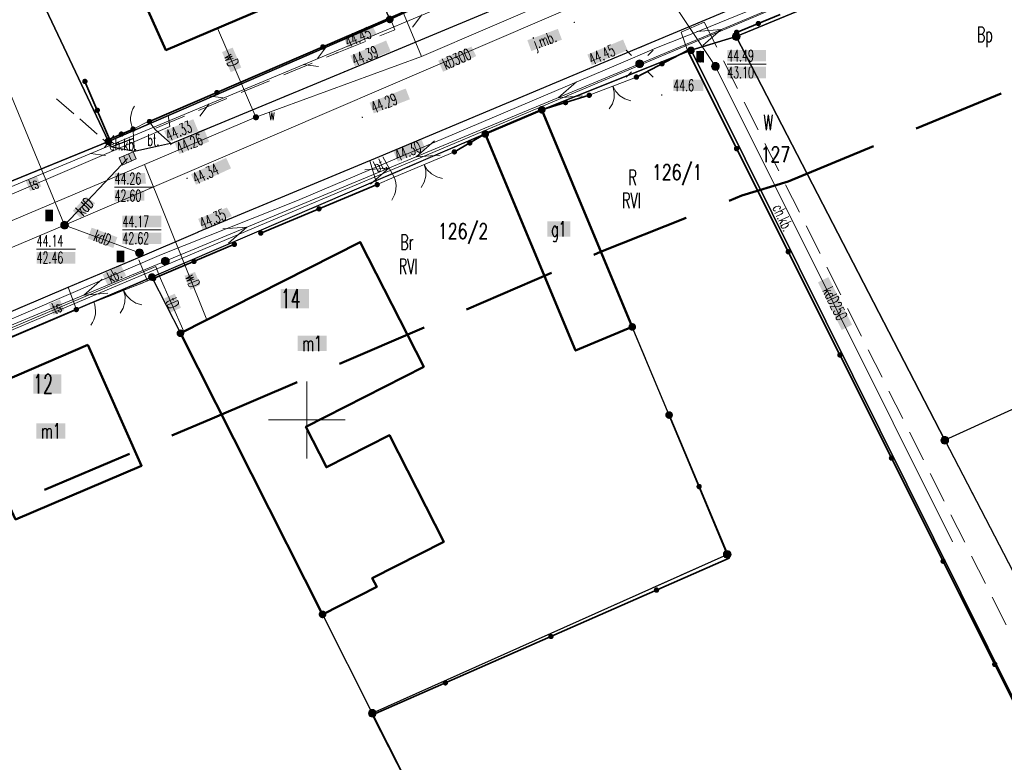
# Model space of a CAD drawing. Header units: millimetres. Extents: x 5507581 to 5508583, y 5765457 to 5766184.
# Tile 33 of 59: x 5508081 to 5508145, y 5765728 to 5765776. Entities that reach past the tile are written whole.
import ezdxf
from ezdxf.enums import TextEntityAlignment as Align

# ---------------------------------------------------------------- set-up
doc = ezdxf.new("R2010")
doc.units = ezdxf.units.MM
for name, pattern in [('PRZER1-1', [2, 1, -1]), ('PRZER2-1', [3, 2, -1]), ('PRZER3-1', [2, 1.5, -0.5]), ('Przerywana 42 __ __ __ __ __ __ __ __ __ __', [3, 2, -1])]:
    doc.linetypes.add(name, pattern=pattern)
doc.layers.get('0').update_dxf_attribs({"lineweight": 18})
for name, color, linetype, lineweight in [('EGDE', 122, 'Continuous', 18), ('EGDE_O', 7, 'Continuous', 18), ('EGPG', 7, 'Continuous', 18), ('GEPADR_O', 7, 'Continuous', 18), ('GUPPRZ_O', 7, 'Continuous', 18), ('OTBU', 7, 'Continuous', 50), ('OTBU_O', 7, 'Continuous', 50), ('OTKC', 7, 'Continuous', 30), ('OTKC_O', 7, 'Continuous', 18), ('OTKJ', 7, 'Continuous', 30), ('OTKJ_O', 7, 'Continuous', 18), ('OTKK', 7, 'Continuous', 30), ('OTKU', 7, 'Continuous', 18), ('OTKU_O', 7, 'Continuous', 18), ('OTOB', 7, 'Continuous', 18), ('OTOF', 7, 'Continuous', 18), ('OTOO', 7, 'Continuous', 35), ('OTRN', 7, 'Continuous', 13), ('OTRN_O', 7, 'Continuous', 13), ('OTRS', 7, 'Continuous', 13), ('OTRS_O', 7, 'Continuous', 13), ('Ramka sekcyjna', 7, 'Continuous', 18), ('SUEO', 7, 'Continuous', 18), ('SUPP', 7, 'Continuous', 18), ('ZAKRES', 24, 'Przerywana 42 __ __ __ __ __ __ __ __ __ __', 50)]:
    doc.layers.add(name, color=color, linetype=linetype, lineweight=lineweight)
for name, color, linetype, lineweight, true_color in [('EGKK', 7, 'Continuous', 18, 0x24bc24), ('EGKK_O', 7, 'Continuous', 18, 0x24bc24), ('EGUG', 7, 'Continuous', 18, 0x008000), ('EGUG_O', 7, 'Continuous', 18, 0x008000), ('SUEP', 1, 'Continuous', 18, 0xff0000), ('SUGP', 7, 'Continuous', 18, 0xbfbf00), ('SUKK', 7, 'Continuous', 18, 0x803300), ('SUKP', 7, 'Continuous', 18, 0x803300), ('SUKP_O', 7, 'Continuous', 18, 0x803300), ('SUKS', 7, 'Continuous', 18, 0x803300), ('SUKS_O', 7, 'Continuous', 18, 0x803300), ('SUTP', 7, 'Continuous', 18, 0xff9100), ('SUTP_O', 7, 'Continuous', 18, 0xff9100), ('SUWP', 5, 'Continuous', 18, 0x0000ff), ('SUWP_O', 5, 'Continuous', 18, 0x0000ff), ('SUWW', 5, 'Continuous', 18, 0x0000ff), ('SUWW_O', 5, 'Continuous', 18, 0x0000ff)]:
    doc.layers.add(name, color=color, linetype=linetype, lineweight=lineweight, true_color=true_color)
doc.styles.add('opisy', font='romans.shx', dxfattribs={"width": 0.6})

# ---------------------------------------------------------------- blocks, each defined once
blk = doc.blocks.new('D_GSPWPS1')
blk.add_hatch(color=0).paths.add_polyline_path([(-0.045, 0), (-0.043467, -0.011647), (-0.038971, -0.0225), (-0.03182, -0.03182), (-0.0225, -0.038971), (-0.011647, -0.043467), (0, -0.045), (0.011647, -0.043467), (0.0225, -0.038971), (0.03182, -0.03182), (0.038971, -0.0225), (0.043467, -0.011647), (0.045, 0), (0.043467, 0.011647), (0.038971, 0.0225), (0.03182, 0.03182), (0.0225, 0.038971), (0.011647, 0.043467), (0, 0.045), (-0.011647, 0.043467), (-0.0225, 0.038971), (-0.03182, 0.03182), (-0.038971, 0.0225), (-0.043467, 0.011647)])
blk = doc.blocks.new('D_GSPWPN1')
blk.add_hatch(color=0).paths.add_polyline_path([(-0.045, 0), (-0.043467, -0.011647), (-0.038971, -0.0225), (-0.03182, -0.03182), (-0.0225, -0.038971), (-0.011647, -0.043467), (0, -0.045), (0.011647, -0.043467), (0.0225, -0.038971), (0.03182, -0.03182), (0.038971, -0.0225), (0.043467, -0.011647), (0.045, 0), (0.043467, 0.011647), (0.038971, 0.0225), (0.03182, 0.03182), (0.0225, 0.038971), (0.011647, 0.043467), (0, 0.045), (-0.011647, 0.043467), (-0.0225, 0.038971), (-0.03182, 0.03182), (-0.038971, 0.0225), (-0.043467, 0.011647)])
blk = doc.blocks.new('D_SUEP1')
at = {"color": 0}
blk.add_lwpolyline([(-0.75, -0.5), (0.75, 0), (-0.75, 0.5)], dxfattribs=at)
blk = doc.blocks.new('D_SUTP1')
at = {"color": 0}
for points in [[(-0.0675, 0), (-0.9325, -0.5)], [(0.9325, 0), (0.0675, 0.5)]]:
    blk.add_lwpolyline(points, dxfattribs=at)
blk = doc.blocks.new('D_GUPELA2')
blk.add_hatch(color=0).paths.add_polyline_path([(-0.001087, 0.044987), (0.011881, 0.043403), (0.021281, 0.03965), (0.030065, 0.033482), (0.038133, 0.023893), (0.043117, 0.012881), (0.044986, 0.001113), (0.044323, -0.007777), (0.040557, -0.019497), (0.033417, -0.030138), (0.024849, -0.037517), (0.013788, -0.042836), (0.002013, -0.044955), (-0.00982, -0.043916), (-0.020466, -0.040077), (-0.029541, -0.033946), (-0.036867, -0.025804), (-0.04187, -0.01649), (-0.04461, -0.005909), (-0.044532, 0.006476), (-0.041285, 0.017903), (-0.034764, 0.028574), (-0.024479, 0.03776), (-0.013449, 0.042943)])
at = {"color": 0}
for points in [[(-0.883883, 0.883883), (-0.53033, 0.53033)], [(0.883883, 0.883883), (0.53033, 0.53033)], [(-0.883883, -0.883883), (-0.53033, -0.53033)], [(0.883883, -0.883883), (0.53033, -0.53033)]]:
    blk.add_lwpolyline(points, dxfattribs=at)
blk = doc.blocks.new('D_GUPKSD1_1')
at = {"true_color": 0xffffff}
blk.add_hatch(color=7, dxfattribs=at).paths.add_polyline_path([(-0.25, 0), (-0.241481, -0.064705), (-0.216506, -0.125), (-0.176777, -0.176777), (-0.125, -0.216506), (-0.064705, -0.241481), (0, -0.25), (0.064705, -0.241481), (0.125, -0.216506), (0.176777, -0.176777), (0.216506, -0.125), (0.241481, -0.064705), (0.25, 0), (0.241481, 0.064705), (0.216506, 0.125), (0.176777, 0.176777), (0.125, 0.216506), (0.064705, 0.241481), (0, 0.25), (-0.064705, 0.241481), (-0.125, 0.216506), (-0.176777, 0.176777), (-0.216506, 0.125), (-0.241481, 0.064705)])
at = {"color": 0}
blk.add_lwpolyline([(0, 0.25), (0.064705, 0.241481), (0.125, 0.216506), (0.176777, 0.176777), (0.216506, 0.125), (0.241481, 0.064705), (0.25, 0), (0.241481, -0.064705), (0.216506, -0.125), (0.176777, -0.176777), (0.125, -0.216506), (0.064705, -0.241481), (0, -0.25), (-0.064705, -0.241481), (-0.125, -0.216506), (-0.176777, -0.176777), (-0.216506, -0.125), (-0.241481, -0.064705), (-0.25, 0), (-0.241481, 0.064705), (-0.216506, 0.125), (-0.176777, 0.176777), (-0.125, 0.216506), (-0.064705, 0.241481)], close=True, dxfattribs=at)
blk = doc.blocks.new('D_GUPWZA1')
blk.add_hatch(color=0).paths.add_polyline_path([(-0.2, 0), (-0.193185, -0.051764), (-0.173205, -0.1), (-0.141421, -0.141421), (-0.1, -0.173205), (-0.051764, -0.193185), (0, -0.2), (0.051764, -0.193185), (0.1, -0.173205), (0.141421, -0.141421), (0.173205, -0.1), (0.193185, -0.051764), (0.2, 0), (0.193185, 0.051764), (0.173205, 0.1), (0.141421, 0.141421), (0.1, 0.173205), (0.051764, 0.193185), (0, 0.2), (-0.051764, 0.193185), (-0.1, 0.173205), (-0.141421, 0.141421), (-0.173205, 0.1), (-0.193185, 0.051764)])
blk = doc.blocks.new('D_GUPKKS1')
at = {"true_color": 0xffffff}
blk.add_hatch(color=7, dxfattribs=at).paths.add_polyline_path([(-0.5, 0.25), (-0.5, -0.25), (0.5, -0.25), (0.5, 0.25)])
at = {"color": 0}
blk.add_lwpolyline([(0.5, -0.25), (-0.5, -0.25), (-0.5, 0.25), (0.5, 0.25)], close=True, dxfattribs=at)
for points in [[(-0.175, -0.25), (-0.175, 0.25)], [(0.175, -0.25), (0.175, 0.25)]]:
    blk.add_lwpolyline(points, dxfattribs=at)
blk = doc.blocks.new('D_GUPISN1')
at = {"true_color": 0xffffff}
blk.add_hatch(color=7, dxfattribs=at).paths.add_polyline_path([(-0.25, 0), (-0.241481, -0.064705), (-0.216506, -0.125), (-0.176777, -0.176777), (-0.125, -0.216506), (-0.064705, -0.241481), (0, -0.25), (0.064705, -0.241481), (0.125, -0.216506), (0.176777, -0.176777), (0.216506, -0.125), (0.241481, -0.064705), (0.25, 0), (0.241481, 0.064705), (0.216506, 0.125), (0.176777, 0.176777), (0.125, 0.216506), (0.064705, 0.241481), (0, 0.25), (-0.064705, 0.241481), (-0.125, 0.216506), (-0.176777, 0.176777), (-0.216506, 0.125), (-0.241481, 0.064705)])
at = {"color": 0}
blk.add_lwpolyline([(0, 0.25), (0.064705, 0.241481), (0.125, 0.216506), (0.176777, 0.176777), (0.216506, 0.125), (0.241481, 0.064705), (0.25, 0), (0.241481, -0.064705), (0.216506, -0.125), (0.176777, -0.176777), (0.125, -0.216506), (0.064705, -0.241481), (0, -0.25), (-0.064705, -0.241481), (-0.125, -0.216506), (-0.176777, -0.176777), (-0.216506, -0.125), (-0.241481, -0.064705), (-0.25, 0), (-0.241481, 0.064705), (-0.216506, 0.125), (-0.176777, 0.176777), (-0.125, 0.216506), (-0.064705, 0.241481)], close=True, dxfattribs=at)
blk = doc.blocks.new('D_GUPELA1')
at = {"true_color": 0xffffff}
blk.add_hatch(color=7, dxfattribs=at).paths.add_polyline_path([(-0.25, 0), (-0.241481, -0.064705), (-0.216506, -0.125), (-0.176777, -0.176777), (-0.125, -0.216506), (-0.064705, -0.241481), (0, -0.25), (0.064705, -0.241481), (0.125, -0.216506), (0.176777, -0.176777), (0.216506, -0.125), (0.241481, -0.064705), (0.25, 0), (0.241481, 0.064705), (0.216506, 0.125), (0.176777, 0.176777), (0.125, 0.216506), (0.064705, 0.241481), (0, 0.25), (-0.064705, 0.241481), (-0.125, 0.216506), (-0.176777, 0.176777), (-0.216506, 0.125), (-0.241481, 0.064705)])
at = {"color": 0}
blk.add_lwpolyline([(0, 0.25), (0.064705, 0.241481), (0.125, 0.216506), (0.176777, 0.176777), (0.216506, 0.125), (0.241481, 0.064705), (0.25, 0), (0.241481, -0.064705), (0.216506, -0.125), (0.176777, -0.176777), (0.125, -0.216506), (0.064705, -0.241481), (0, -0.25), (-0.064705, -0.241481), (-0.125, -0.216506), (-0.176777, -0.176777), (-0.216506, -0.125), (-0.241481, -0.064705), (-0.25, 0), (-0.241481, 0.064705), (-0.216506, 0.125), (-0.176777, 0.176777), (-0.125, 0.216506), (-0.064705, 0.241481)], close=True, dxfattribs=at)
blk = doc.blocks.new('D_GSLKBR1')
at = {"color": 0}
for points in [[(1.299038, 0.75), (1.06066, 0.43934), (0.75, 0.200962), (0.388229, 0.051111), (0, 0)], [(0, 0), (0.388229, -0.051111), (0.75, -0.200962), (1.06066, -0.43934), (1.299038, -0.75)]]:
    blk.add_lwpolyline(points, dxfattribs=at)
blk = doc.blocks.new('D_KOLO')
blk.add_hatch(color=0).paths.add_polyline_path([(-0.175, 0), (-0.169037, -0.045293), (-0.151554, -0.0875), (-0.123744, -0.123744), (-0.0875, -0.151554), (-0.045293, -0.169037), (0, -0.175), (0.045293, -0.169037), (0.0875, -0.151554), (0.123744, -0.123744), (0.151554, -0.0875), (0.169037, -0.045293), (0.175, 0), (0.169037, 0.045293), (0.151554, 0.0875), (0.123744, 0.123744), (0.0875, 0.151554), (0.045293, 0.169037), (0, 0.175), (-0.045293, 0.169037), (-0.0875, 0.151554), (-0.123744, 0.123744), (-0.151554, 0.0875), (-0.169037, 0.045293)])
blk = doc.blocks.new('D_GSLKOG1')
blk.add_hatch(color=0).paths.add_polyline_path([(-0.175, 0), (-0.169037, -0.045293), (-0.151554, -0.0875), (-0.123744, -0.123744), (-0.0875, -0.151554), (-0.045293, -0.169037), (0, -0.175), (0.045293, -0.169037), (0.0875, -0.151554), (0.123744, -0.123744), (0.151554, -0.0875), (0.169037, -0.045293), (0.175, 0), (0.169037, 0.045293), (0.151554, 0.0875), (0.123744, 0.123744), (0.0875, 0.151554), (0.045293, 0.169037), (0, 0.175), (-0.045293, 0.169037), (-0.0875, 0.151554), (-0.123744, 0.123744), (-0.151554, 0.0875), (-0.169037, 0.045293)])
blk = doc.blocks.new('D_GSLKFU1')
at = {"color": 0}
blk.add_lwpolyline([(0, 0), (-0.012833, -0.195789), (-0.051111, -0.388229), (-0.114181, -0.574025), (-0.200962, -0.75), (-0.30997, -0.913142), (-0.43934, -1.06066), (-0.586858, -1.19003), (-0.75, -1.299038)], dxfattribs=at)
blk = doc.blocks.new('D_GEPPGD1_2')
at = {"true_color": 0xffffff}
blk.add_hatch(color=7, dxfattribs=at).paths.add_polyline_path([(0, -0.25), (0.077254, -0.237764), (0.146946, -0.202254), (0.202254, -0.146946), (0.237764, -0.077254), (0.25, 0), (0.237764, 0.077254), (0.202254, 0.146946), (0.146946, 0.202254), (0.077254, 0.237764), (0, 0.25), (-0.077254, 0.237764), (-0.146946, 0.202254), (-0.202254, 0.146946), (-0.237764, 0.077254), (-0.25, 0), (-0.237764, -0.077254), (-0.202254, -0.146946), (-0.146946, -0.202254), (-0.077254, -0.237764)])
blk.add_hatch(color=0).paths.add_polyline_path([(0, -0.045), (0.013906, -0.042798), (0.02645, -0.036406), (0.036406, -0.02645), (0.042798, -0.013906), (0.045, 0), (0.042798, 0.013906), (0.036406, 0.02645), (0.02645, 0.036406), (0.013906, 0.042798), (0, 0.045), (-0.013906, 0.042798), (-0.02645, 0.036406), (-0.036406, 0.02645), (-0.042798, 0.013906), (-0.045, 0), (-0.042798, -0.013906), (-0.036406, -0.02645), (-0.02645, -0.036406), (-0.013906, -0.042798)])
blk = doc.blocks.new('D_GEPPGD1_1')
at = {"true_color": 0xffffff}
blk.add_hatch(color=7, dxfattribs=at).paths.add_polyline_path([(0, -0.25), (0.077254, -0.237764), (0.146946, -0.202254), (0.202254, -0.146946), (0.237764, -0.077254), (0.25, 0), (0.237764, 0.077254), (0.202254, 0.146946), (0.146946, 0.202254), (0.077254, 0.237764), (0, 0.25), (-0.077254, 0.237764), (-0.146946, 0.202254), (-0.202254, 0.146946), (-0.237764, 0.077254), (-0.25, 0), (-0.237764, -0.077254), (-0.202254, -0.146946), (-0.146946, -0.202254), (-0.077254, -0.237764)])
at = {"color": 0}
blk.add_lwpolyline([(0, 0.25), (0.077254, 0.237764), (0.146946, 0.202254), (0.202254, 0.146946), (0.237764, 0.077254), (0.25, 0), (0.237764, -0.077254), (0.202254, -0.146946), (0.146946, -0.202254), (0.077254, -0.237764), (0, -0.25), (-0.077254, -0.237764), (-0.146946, -0.202254), (-0.202254, -0.146946), (-0.237764, -0.077254), (-0.25, 0), (-0.237764, 0.077254), (-0.202254, 0.146946), (-0.146946, 0.202254), (-0.077254, 0.237764)], close=True, dxfattribs=at)

msp = doc.modelspace()

# ---------------------------------------------------------------- hatches: boundary and pattern name
at = {"layer": 'GEPADR_O', "true_color": 0xffffff}
for points in [[(5508098.311, 5765757.262), (5508098.311, 5765758.512), (5508100.151, 5765758.512), (5508100.151, 5765757.262)], [(5508082.205, 5765751.721), (5508082.205, 5765752.971), (5508084.045, 5765752.971), (5508084.045, 5765751.721)]]:
    msp.add_hatch(color=7, dxfattribs=at).paths.add_polyline_path(points, flags=0)
at = {"layer": 'GUPPRZ_O', "true_color": 0xffffff}
for points in [[(5508127.35, 5765773.308), (5508127.35, 5765774.058), (5508129.87, 5765774.058), (5508129.87, 5765773.308)], [(5508127.35, 5765772.213), (5508127.35, 5765772.963), (5508129.87, 5765772.963), (5508129.87, 5765772.213)], [(5508088.013, 5765762.526), (5508088.013, 5765763.276), (5508090.533, 5765763.276), (5508090.533, 5765762.526)], [(5508088.013, 5765761.431), (5508088.013, 5765762.181), (5508090.533, 5765762.181), (5508090.533, 5765761.431)], [(5508082.429, 5765760.172), (5508082.429, 5765760.922), (5508084.949, 5765760.922), (5508084.949, 5765760.172)]]:
    msp.add_hatch(color=7, dxfattribs=at).paths.add_polyline_path(points, flags=0)
for points in [[(5508087.498, 5765765.308), (5508087.498, 5765766.058), (5508089.483, 5765766.049), (5508089.539, 5765765.358)], [(5508087.498, 5765764.213), (5508087.498, 5765764.963), (5508089.43, 5765764.896), (5508089.426, 5765764.264)]]:
    msp.add_hatch(color=7, dxfattribs=at).paths.add_polyline_path(points)
at = {"layer": 'OTBU_O', "true_color": 0xffffff}
for points in [[(5508115.652, 5765761.924), (5508115.652, 5765762.924), (5508117.132, 5765762.924), (5508117.132, 5765761.924)], [(5508099.406, 5765754.476), (5508099.406, 5765755.476), (5508101.286, 5765755.476), (5508101.286, 5765754.476)], [(5508082.419, 5765748.787), (5508082.419, 5765749.787), (5508084.299, 5765749.787), (5508084.299, 5765748.787)]]:
    msp.add_hatch(color=7, dxfattribs=at).paths.add_polyline_path(points, flags=0)
at = {"layer": 'OTKJ_O', "true_color": 0xffffff}
msp.add_hatch(color=7, dxfattribs=at).paths.add_polyline_path([(5508114.346, 5765774.686), (5508116.333, 5765775.426), (5508116.594, 5765774.723), (5508114.607, 5765773.983)], flags=0)
at = {"layer": 'OTKU_O', "true_color": 0xffffff}
msp.add_hatch(color=7, dxfattribs=at).paths.add_polyline_path([(5508086.717, 5765759.455), (5508087.918, 5765760.049), (5508088.25, 5765759.376), (5508087.049, 5765758.782)], flags=0)
at = {"layer": 'OTRN_O', "true_color": 0xffffff}
msp.add_hatch(color=7, dxfattribs=at).paths.add_polyline_path([(5508123.84, 5765771.38), (5508123.84, 5765772.13), (5508125.8, 5765772.13), (5508125.8, 5765771.38)], flags=0)
at = {"layer": 'OTRS_O', "true_color": 0xffffff}
for points in [[(5508102.388, 5765774.902), (5508104.258, 5765775.636), (5508104.53, 5765775.099), (5508102.675, 5765774.209)], [(5508090.725, 5765768.793), (5508092.623, 5765769.556), (5508092.939, 5765768.77), (5508091.017, 5765768.102)], [(5508091.423, 5765767.985), (5508093.332, 5765768.868), (5508093.647, 5765768.096), (5508091.71, 5765767.292)], [(5508105.632, 5765767.481), (5508107.455, 5765768.26), (5508107.704, 5765767.631), (5508105.928, 5765766.792)], [(5508092.936, 5765763.077), (5508094.807, 5765763.812), (5508095.12, 5765763.255), (5508093.229, 5765762.386)]]:
    msp.add_hatch(color=7, dxfattribs=at).paths.add_polyline_path(points)
for points in [[(5508102.839, 5765773.685), (5508105.16, 5765774.666), (5508105.452, 5765773.975), (5508103.131, 5765772.994)], [(5508118.25, 5765773.752), (5508120.572, 5765774.731), (5508120.863, 5765774.039), (5508118.541, 5765773.061)], [(5508104.086, 5765770.628), (5508106.432, 5765771.549), (5508106.706, 5765770.85), (5508104.36, 5765769.93)], [(5508092.475, 5765765.972), (5508094.758, 5765767.039), (5508095.075, 5765766.359), (5508092.792, 5765765.293)]]:
    msp.add_hatch(color=7, dxfattribs=at).paths.add_polyline_path(points, flags=0)
at = {"layer": 'SUKP_O', "true_color": 0xffffff}
for points in [[(5508108.551, 5765773.361), (5508110.715, 5765774.268), (5508111.02, 5765773.654), (5508108.867, 5765772.634)], [(5508084.784, 5765763.603), (5508085.652, 5765764.514), (5508086.244, 5765764.087), (5508085.308, 5765763.125)]]:
    msp.add_hatch(color=7, dxfattribs=at).paths.add_polyline_path(points)
for points in [[(5508085.749, 5765761.8), (5508086.01, 5765762.503), (5508087.678, 5765761.883), (5508087.417, 5765761.18)], [(5508133.252, 5765758.952), (5508133.923, 5765759.287), (5508135.468, 5765756.191), (5508134.796, 5765755.856)]]:
    msp.add_hatch(color=7, dxfattribs=at).paths.add_polyline_path(points, flags=0)
at = {"layer": 'SUKS_O', "true_color": 0xffffff}
for points in [[(5508125.33, 5765773.24), (5508125.33, 5765773.99), (5508125.83, 5765773.99), (5508125.83, 5765773.24)], [(5508083, 5765762.92), (5508083, 5765763.67), (5508083.5, 5765763.67), (5508083.5, 5765762.92)], [(5508087.633, 5765760.25), (5508087.633, 5765761), (5508088.133, 5765761), (5508088.133, 5765760.25)]]:
    msp.add_hatch(color=7, dxfattribs=at).paths.add_polyline_path(points, flags=0)
at = {"layer": 'SUTP_O', "true_color": 0xffffff}
for points in [[(5508081.716, 5765765.561), (5508082.433, 5765765.867), (5508082.728, 5765765.178), (5508082.011, 5765764.871)], [(5508090.726, 5765757.906), (5508091.412, 5765758.209), (5508091.817, 5765757.295), (5508091.131, 5765756.991)], [(5508083.228, 5765757.523), (5508083.945, 5765757.828), (5508084.239, 5765757.137), (5508083.521, 5765756.832)]]:
    msp.add_hatch(color=7, dxfattribs=at).paths.add_polyline_path(points, flags=0)
at = {"layer": 'SUWP_O', "true_color": 0xffffff}
msp.add_hatch(color=7, dxfattribs=at).paths.add_polyline_path([(5508094.49, 5765773.916), (5508095.179, 5765774.212), (5508095.741, 5765772.908), (5508095.052, 5765772.612)], flags=0)
msp.add_hatch(color=7, dxfattribs=at).paths.add_polyline_path([(5508092.042, 5765759.369), (5508092.729, 5765759.617), (5508093.072, 5765758.789), (5508092.433, 5765758.462)])

# ---------------------------------------------------------------- linework, layer by layer
at = {"layer": 'EGDE', "linetype": 'Continuous', "lineweight": 30}
for points in [[(5508089.579, 5765829.844), (5508082.409, 5765827.129), (5508105.399, 5765776.042), (5508087.095, 5765768.109), (5508076.404, 5765790.69), (5508072.062, 5765800.294), (5508060.371, 5765826.293), (5508007.034, 5765944.393), (5508035.933, 5765950.918)], [(5507999.441, 5765942.554), (5508007.034, 5765944.393), (5508060.371, 5765826.293), (5508072.062, 5765800.294), (5508076.404, 5765790.69), (5508087.095, 5765768.109), (5508079.871, 5765765.153), (5508051.855, 5765826.898)], [(5508127.931, 5765774.928), (5508156.658, 5765786.781), (5508168.751, 5765761.091), (5508141.498, 5765748.682)], [(5508127.931, 5765774.928), (5508141.498, 5765748.682), (5508155.31, 5765722.093), (5508157.74, 5765717.415), (5508185.055, 5765663.556), (5508183.702, 5765661.074), (5508154.816, 5765714.077), (5508124.991, 5765774.031)], [(5508154.816, 5765714.077), (5508121.323, 5765697.204), (5508104.264, 5765730.932), (5508127.344, 5765741.265), (5508123.565, 5765750.321), (5508121.172, 5765756.048), (5508115.287, 5765770.167), (5508124.991, 5765774.031)], [(5508115.287, 5765770.167), (5508111.612, 5765768.592), (5508089.928, 5765759.292), (5508091.783, 5765755.633), (5508101.025, 5765737.36), (5508104.264, 5765730.932), (5508127.344, 5765741.265), (5508123.565, 5765750.321), (5508121.172, 5765756.048)], [(5508089.928, 5765759.292), (5508091.783, 5765755.633), (5508101.025, 5765737.36), (5508104.264, 5765730.932), (5508121.323, 5765697.204), (5508095.337, 5765681.863), (5508075.738, 5765720.775), (5508062.458, 5765747.618)]]:
    msp.add_lwpolyline(points, close=True, dxfattribs=at)
for points in [[(5507991.241, 5765727.818), (5508001.486, 5765732.084), (5508009.037, 5765735.198), (5508014.972, 5765737.665), (5508029.622, 5765743.973), (5508052.25, 5765753.495), (5508079.871, 5765765.153), (5508087.095, 5765768.109), (5508105.399, 5765776.042), (5508111.546, 5765778.853), (5508130.494, 5765787.031), (5508149.773, 5765794.725), (5508172.843, 5765804.218), (5508195.933, 5765813.67), (5508196.07, 5765813.343), (5508201.23, 5765816.1), (5508229.08, 5765827.52), (5508254.331, 5765838.068), (5508292.719, 5765853.944)], [(5508265.671, 5765832.107), (5508222.398, 5765814.258), (5508216.057, 5765811.592), (5508214.407, 5765811.114), (5508195.111, 5765802.848), (5508182.264, 5765797.312), (5508182.243, 5765797.351), (5508156.658, 5765786.781), (5508127.931, 5765774.928), (5508124.991, 5765774.031), (5508115.287, 5765770.167), (5508111.612, 5765768.592), (5508089.928, 5765759.292), (5508062.458, 5765747.618), (5508044.083, 5765739.754), (5508030.391, 5765734.008), (5508016.341, 5765728.164), (5508010.912, 5765725.859), (5508009.901, 5765725.425), (5508006.216, 5765723.86), (5507950.459, 5765701.224)]]:
    msp.add_lwpolyline(points, dxfattribs=at)
at = {"layer": 'EGKK', "color": 82, "linetype": 'PRZER3-1', "lineweight": 18, "true_color": 0x24bc24}
for points in [[(5508086.087, 5765837.726), (5508060.371, 5765826.293), (5508072.062, 5765800.294), (5508076.404, 5765790.69), (5508087.095, 5765768.109), (5508105.399, 5765776.042), (5508082.409, 5765827.129), (5508089.579, 5765829.844)], [(5508154.816, 5765714.077), (5508183.702, 5765661.074), (5508179.872, 5765657.946), (5508163.051, 5765689.159), (5508132.704, 5765673.808), (5508121.323, 5765697.204), (5508095.337, 5765681.863), (5508085.951, 5765700.499), (5508113.898, 5765711.884), (5508104.264, 5765730.932), (5508127.344, 5765741.265), (5508123.565, 5765750.321), (5508121.172, 5765756.048), (5508115.287, 5765770.167), (5508124.991, 5765774.031)], [(5508115.287, 5765770.167), (5508111.612, 5765768.592), (5508089.928, 5765759.292), (5508062.458, 5765747.618), (5508075.738, 5765720.775), (5508085.951, 5765700.499), (5508113.898, 5765711.884), (5508104.264, 5765730.932), (5508127.344, 5765741.265), (5508123.565, 5765750.321), (5508121.172, 5765756.048)]]:
    msp.add_lwpolyline(points, close=True, dxfattribs=at)
at = {"layer": 'EGUG', "color": 96, "linetype": 'PRZER1-1', "lineweight": 18, "true_color": 0x008000}
for points in [[(5508079.871, 5765765.153), (5508087.095, 5765768.109), (5508076.404, 5765790.69), (5508072.062, 5765800.294), (5508060.371, 5765826.293), (5508031.421, 5765890.395), (5508007.034, 5765944.393), (5507999.441, 5765942.554), (5508022.25, 5765892.224), (5508042.182, 5765848.241), (5508051.855, 5765826.898), (5508053.421, 5765823.446)], [(5508086.087, 5765837.726), (5508060.371, 5765826.293), (5508072.062, 5765800.294), (5508076.404, 5765790.69), (5508087.095, 5765768.109), (5508105.399, 5765776.042), (5508082.409, 5765827.129), (5508089.579, 5765829.844)], [(5508207.528, 5765749.117), (5508203.09, 5765746.805), (5508155.31, 5765722.093), (5508141.498, 5765748.682), (5508127.931, 5765774.928), (5508156.658, 5765786.781), (5508168.751, 5765761.091), (5508188.877, 5765770.256), (5508192.708, 5765771.994), (5508203.288, 5765776.498), (5508216.582, 5765753.857)], [(5508127.931, 5765774.928), (5508141.498, 5765748.682), (5508155.31, 5765722.093), (5508157.74, 5765717.415), (5508185.055, 5765663.556), (5508183.702, 5765661.074), (5508154.816, 5765714.077), (5508124.991, 5765774.031)], [(5508154.816, 5765714.077), (5508183.702, 5765661.074), (5508179.872, 5765657.946), (5508163.051, 5765689.159), (5508132.704, 5765673.808), (5508121.323, 5765697.204), (5508095.337, 5765681.863), (5508085.951, 5765700.499), (5508113.898, 5765711.884), (5508104.264, 5765730.932), (5508127.344, 5765741.265), (5508123.565, 5765750.321), (5508121.172, 5765756.048), (5508115.287, 5765770.167), (5508124.991, 5765774.031)], [(5508115.287, 5765770.167), (5508111.612, 5765768.592), (5508089.928, 5765759.292), (5508062.458, 5765747.618), (5508075.738, 5765720.775), (5508085.951, 5765700.499), (5508113.898, 5765711.884), (5508104.264, 5765730.932), (5508127.344, 5765741.265), (5508123.565, 5765750.321), (5508121.172, 5765756.048)]]:
    msp.add_lwpolyline(points, close=True, dxfattribs=at)
for points in [[(5507991.241, 5765727.818), (5508001.486, 5765732.084), (5508009.037, 5765735.198), (5508014.972, 5765737.665), (5508029.622, 5765743.973), (5508052.25, 5765753.495), (5508079.871, 5765765.153), (5508087.095, 5765768.109), (5508105.399, 5765776.042), (5508111.546, 5765778.853), (5508130.494, 5765787.031), (5508149.773, 5765794.725), (5508172.843, 5765804.218), (5508195.933, 5765813.67), (5508196.07, 5765813.343), (5508201.23, 5765816.1), (5508229.08, 5765827.52), (5508254.331, 5765838.068), (5508292.719, 5765853.944)], [(5508265.671, 5765832.107), (5508222.398, 5765814.258), (5508216.057, 5765811.592), (5508214.407, 5765811.114), (5508195.111, 5765802.848), (5508182.264, 5765797.312), (5508182.243, 5765797.351), (5508156.658, 5765786.781), (5508127.931, 5765774.928), (5508124.991, 5765774.031), (5508115.287, 5765770.167), (5508111.612, 5765768.592), (5508089.928, 5765759.292), (5508062.458, 5765747.618), (5508044.083, 5765739.754), (5508030.391, 5765734.008), (5508016.341, 5765728.164), (5508010.912, 5765725.859), (5508009.901, 5765725.425), (5508006.216, 5765723.86), (5507950.459, 5765701.224)]]:
    msp.add_lwpolyline(points, dxfattribs=at)
at = {"layer": 'GUPPRZ_O', "color": 36, "linetype": 'Continuous', "lineweight": 13, "true_color": 0x803300, "flags": 128}
for points in [[(5508127.35, 5765773.136), (5508129.87, 5765773.136)], [(5508087.498, 5765765.135), (5508090.018, 5765765.135)], [(5508088.013, 5765762.354), (5508090.533, 5765762.354)], [(5508082.429, 5765761.094), (5508084.949, 5765761.094)]]:
    msp.add_lwpolyline(points, dxfattribs=at)
at = {"layer": 'OTBU', "color": 7, "linetype": 'Continuous', "lineweight": 50}
for points in [[(5508100.984, 5765778.381), (5508090.84, 5765774.047), (5508089.091, 5765777.918), (5508087.647, 5765781.116), (5508086.698, 5765783.225), (5508096.822, 5765787.528)], [(5508115.287, 5765770.167), (5508111.612, 5765768.592), (5508117.481, 5765754.506), (5508121.172, 5765756.048)], [(5508091.783, 5765755.633), (5508103.482, 5765761.566), (5508107.608, 5765753.455), (5508099.942, 5765749.556), (5508101.279, 5765746.928), (5508105.379, 5765749.013), (5508108.91, 5765742.072), (5508104.262, 5765739.725), (5508104.55, 5765739.143), (5508101.025, 5765737.36)], [(5508085.768, 5765754.885), (5508077.458, 5765751.313), (5508081.057, 5765743.533), (5508089.26, 5765747.023)]]:
    msp.add_lwpolyline(points, close=True, dxfattribs=at)
at = {"layer": 'OTKC', "color": 7, "linetype": 'PRZER2-1', "lineweight": 18}
for points in [[(5508090.19, 5765768.98), (5508101.97, 5765773.87), (5508105.73, 5765775.36), (5508105.43, 5765776.14), (5508108.45, 5765777.48), (5508111.79, 5765778.88), (5508114.83, 5765780.19), (5508115.75, 5765780.57), (5508128.794, 5765786.131), (5508129.8, 5765786.58), (5508130.33, 5765785.69), (5508132.86, 5765786.8), (5508132.47, 5765787.74), (5508135.42, 5765788.89), (5508135.76, 5765788.01), (5508138.11, 5765788.94), (5508137.77, 5765789.85), (5508140.49, 5765790.95), (5508141, 5765790.12)], [(5508138.61, 5765787.77), (5508136.12, 5765786.76), (5508116.59, 5765778.56), (5508108.73, 5765775.25), (5508102.44, 5765772.64), (5508091.14, 5765767.96)], [(5508168.04, 5765700.74), (5508160.96, 5765714.23), (5508155.97, 5765715.76), (5508155.36, 5765716.97), (5508175.16, 5765726.94), (5508175.95, 5765728.4), (5508154.89, 5765717.91), (5508125.85, 5765775.86), (5508124.36, 5765775.21), (5508124.76, 5765774.02), (5508154.66, 5765714.32), (5508159.76, 5765712.79), (5508166.4, 5765700.3)]]:
    msp.add_lwpolyline(points, dxfattribs=at)
msp.add_lwpolyline([(5508087.33, 5765767.76), (5508088.79, 5765767.48), (5508088.72, 5765768.29)], close=True, dxfattribs=at)
at = {"layer": 'OTKJ', "color": 7, "linetype": 'PRZER3-1', "lineweight": 18}
for points in [[(5508091.14, 5765767.96), (5508102.44, 5765772.64), (5508108.73, 5765775.25), (5508116.59, 5765778.56), (5508136.12, 5765786.76), (5508138.61, 5765787.77), (5508150.16, 5765792.6)], [(5508152.51, 5765787.25), (5508137.77, 5765780.97), (5508118.38, 5765772.84), (5508104.71, 5765767.11), (5508092.91, 5765762.2)], [(5508083.72, 5765770.88), (5508087.33, 5765767.76), (5508088.79, 5765767.48), (5508091.14, 5765767.99)], [(5508092.91, 5765762.2), (5508089.02, 5765760.54), (5508084.47, 5765758.63), (5508076.49, 5765755.24), (5508066.4, 5765751.08), (5508061.47, 5765749.02), (5508056.96, 5765747.1), (5508043.59, 5765741.49), (5508029.84, 5765735.75), (5508020.51, 5765731.89), (5508018.48, 5765731.05), (5508015.8, 5765729.92), (5508009.92, 5765727.45), (5507993.55, 5765720.6), (5507986.07, 5765717.53)]]:
    msp.add_lwpolyline(points, dxfattribs=at)
at = {"layer": 'OTKK', "color": 7, "linetype": 'Continuous'}
for points in [[(5508091.14, 5765767.96), (5508102.44, 5765772.64), (5508108.73, 5765775.25), (5508116.59, 5765778.56), (5508136.12, 5765786.76), (5508138.61, 5765787.77), (5508150.16, 5765792.6)], [(5508152.51, 5765787.25), (5508137.77, 5765780.97), (5508118.38, 5765772.84), (5508104.71, 5765767.11), (5508092.91, 5765762.2)], [(5508088.72, 5765768.29), (5508087.33, 5765767.76), (5508088.79, 5765767.48), (5508091.14, 5765767.99)], [(5507986.07, 5765717.53), (5507993.55, 5765720.6), (5508009.92, 5765727.45), (5508015.8, 5765729.92), (5508018.48, 5765731.05), (5508020.51, 5765731.89), (5508029.84, 5765735.75), (5508043.59, 5765741.49), (5508056.96, 5765747.1), (5508061.47, 5765749.02), (5508066.4, 5765751.08), (5508076.49, 5765755.24), (5508084.47, 5765758.63), (5508089.02, 5765760.54), (5508092.91, 5765762.2)]]:
    msp.add_lwpolyline(points, dxfattribs=at)
at = {"layer": 'OTKU', "color": 7, "linetype": 'PRZER3-1', "lineweight": 18}
for points in [[(5508088.7, 5765768.91), (5508088.72, 5765768.29), (5508088.79, 5765767.48), (5508091.14, 5765767.99), (5508090.15, 5765768.88), (5508089.72, 5765769.42)], [(5508104.1, 5765766.85), (5508104.58, 5765765.3), (5508105.68, 5765765.79), (5508104.9, 5765767.19)], [(5508084.47, 5765758.63), (5508085.01, 5765757.18), (5508086.14, 5765757.66), (5508089.65, 5765759.03), (5508089.02, 5765760.54)]]:
    msp.add_lwpolyline(points, close=True, dxfattribs=at)
at = {"layer": 'OTOB', "color": 7, "linetype": 'Continuous', "lineweight": 18}
for points in [[(5508118.37, 5765771.11), (5508121.44, 5765772.29)], [(5508105.68, 5765765.79), (5508109.6, 5765767.43)], [(5508086.14, 5765757.66), (5508090.04, 5765759.19)]]:
    msp.add_lwpolyline(points, dxfattribs=at)
at = {"layer": 'OTOF', "color": 7, "linetype": 'Continuous', "lineweight": 18}
for points in [[(5508089.72, 5765769.42), (5508088.7, 5765768.91)], [(5508104.58, 5765765.3), (5508105.68, 5765765.79)], [(5508085.01, 5765757.18), (5508086.14, 5765757.66)]]:
    msp.add_lwpolyline(points, dxfattribs=at)
at = {"layer": 'OTOO', "color": 7, "linetype": 'Continuous', "lineweight": 35}
for points in [[(5508089.77, 5765769.4), (5508105.43, 5765776.14), (5508108.45, 5765777.48)], [(5508127.96, 5765775.2), (5508130.78, 5765776.35)], [(5508121.44, 5765772.29), (5508124.76, 5765774.02), (5508154.66, 5765714.32), (5508121.38, 5765697.32), (5508104.28, 5765730.83), (5508127.48, 5765741.02), (5508123.56, 5765750.32)], [(5508085.57, 5765772.01), (5508087.18, 5765768.26), (5508088.7, 5765768.91)], [(5508115.287, 5765770.167), (5508118.37, 5765771.11)], [(5508109.6, 5765767.43), (5508111.612, 5765768.592)], [(5508097.01, 5765762.15), (5508104.58, 5765765.3)], [(5508090.04, 5765759.19), (5508095.29, 5765761.42)], [(5508066.93, 5765749.53), (5508067.07, 5765749.58), (5508075.97, 5765753.33), (5508085.01, 5765757.18)]]:
    msp.add_lwpolyline(points, dxfattribs=at)
at = {"layer": 'Ramka sekcyjna', "color": 7, "linetype": 'Continuous', "lineweight": 18, "flags": 128}
for points in [[(5508100, 5765750), (5508100, 5765752.5)], [(5508102.5, 5765750), (5508097.5, 5765750)], [(5508102.5, 5765750), (5508097.5, 5765750)], [(5508100, 5765750), (5508100, 5765747.5)]]:
    msp.add_lwpolyline(points, dxfattribs=at)
at = {"layer": 'SUEP', "color": 1, "linetype": 'Continuous', "lineweight": 18, "true_color": 0xff0000}
for points in [[(5508090.8, 5765760.33), (5508121.65, 5765773.16), (5508154.01, 5765786.74)], [(5507846.17, 5765657.54), (5507883.36, 5765673.2), (5507921.68, 5765689.34), (5507957.37, 5765704.46), (5507992.79, 5765719.42), (5508014.23, 5765728.37), (5508044.62, 5765741.1), (5508066.97, 5765750.43), (5508090.8, 5765760.33)]]:
    msp.add_lwpolyline(points, dxfattribs=at)
at = {"layer": 'SUGP', "color": 52, "linetype": 'Continuous', "lineweight": 18, "true_color": 0xbfbf00}
msp.add_lwpolyline([(5508152.28, 5765786.65), (5508139.015, 5765781.004), (5508135.658, 5765779.537), (5508132.519, 5765778.145), (5508129.159, 5765776.767), (5508125.661, 5765775.336), (5508122.747, 5765774.189), (5508120.122, 5765773.059), (5508099.397, 5765764.27), (5508090.555, 5765760.756), (5508077.817, 5765755.292), (5508075.133, 5765754.121), (5508066.625, 5765750.834), (5508046.919, 5765742.56), (5508044.183, 5765741.517), (5508042.511, 5765740.708), (5508039.901, 5765739.368), (5508013.895, 5765728.828), (5508004.793, 5765724.848), (5508001.889, 5765723.671), (5507992.474, 5765719.874), (5507976.148, 5765712.947)], dxfattribs=at)
at = {"layer": 'SUKP', "color": 36, "linetype": 'Continuous', "lineweight": 18, "true_color": 0x803300}
for points in [[(5508065.915, 5765807.097), (5508084.25, 5765762.67)], [(5508084.25, 5765762.67), (5508122.5, 5765779.11)], [(5508122.5, 5765779.11), (5508126.58, 5765772.99), (5508141.994, 5765742.08)], [(5508084.25, 5765762.67), (5508088.35, 5765767)], [(5508006.685, 5765719.596), (5508002.17, 5765728.45), (5508039.319, 5765743.723), (5508043.18, 5765745.31), (5508084.25, 5765762.67)], [(5508084.25, 5765762.67), (5508089.12, 5765760.86)]]:
    msp.add_lwpolyline(points, dxfattribs=at)
at = {"layer": 'SUTP', "color": 30, "linetype": 'Continuous', "lineweight": 18, "true_color": 0xff9100}
for points in [[(5507812.87, 5765654.46), (5507864.11, 5765675.47), (5507906.86, 5765692.27), (5507967.23, 5765717.62), (5508018.04, 5765738.84), (5508066.72, 5765759.3), (5508113.77, 5765778.96), (5508159.39, 5765798.12), (5508204.17, 5765816.57)], [(5508137.45, 5765779.74), (5508076.88, 5765754.2), (5508009.398, 5765726.053), (5507969.53, 5765708.7), (5507945.69, 5765699.55), (5507924.35, 5765689.87), (5507875.83, 5765669.41)], [(5508074.033, 5765761.747), (5508074.58, 5765762.01), (5508091.1, 5765769.08), (5508090.99, 5765769.81)], [(5508076.888, 5765754.124), (5508077.35, 5765754.53), (5508090.18, 5765759.98), (5508090.39, 5765759.39)], [(5508090.39, 5765759.39), (5508092.003, 5765755.744)]]:
    msp.add_lwpolyline(points, dxfattribs=at)
at = {"layer": 'SUWP', "color": 5, "linetype": 'Continuous', "lineweight": 18, "true_color": 0x0000ff}
for points in [[(5507891.596, 5765685.027), (5507891.895, 5765684.371), (5507909.815, 5765691.493), (5507918.804, 5765695.348), (5507944.3, 5765706.24), (5507963.31, 5765715.33), (5507969.02, 5765717.42), (5507996.56, 5765729.01), (5508004.49, 5765731.16), (5508012.81, 5765734.42), (5508016.68, 5765735.86), (5508029.184, 5765741.228), (5508032.277, 5765742.514), (5508043.98, 5765747.38), (5508072.778, 5765759.563), (5508089.442, 5765766.613), (5508096.69, 5765769.68), (5508107.453, 5765773.622), (5508143.018, 5765788.914), (5508159.103, 5765795.705), (5508181.23, 5765805.091)], [(5508107.453, 5765773.622), (5508102.448, 5765785.686), (5508098.788, 5765783.208)], [(5508096.69, 5765769.68), (5508094.191, 5765775.479)], [(5508089.442, 5765766.613), (5508093.505, 5765756.507)]]:
    msp.add_lwpolyline(points, dxfattribs=at)
at = {"layer": 'ZAKRES', "color": 7, "ltscale": 3}
msp.add_lwpolyline([(5507954.462, 5765692.059), (5508010.052, 5765714.628), (5508020.216, 5765718.948), (5508034.245, 5765724.783), (5508047.984, 5765730.549), (5508066.38, 5765738.422), (5508093.854, 5765750.097), (5508119.107, 5765760.927), (5508128.305, 5765764.589), (5508131.306, 5765765.506), (5508177.657, 5765784.642), (5508177.744, 5765784.477), (5508199.058, 5765793.663), (5508217.779, 5765801.682), (5508219.397, 5765802.151), (5508226.241, 5765805.029), (5508269.505, 5765822.873)], dxfattribs=at)

# ---------------------------------------------------------------- block references
at = {"layer": 'EGPG', "color": 7, "linetype": 'Continuous', "lineweight": 18}
for name, p in [('D_GEPPGD1_2', (5508105.399, 5765776.042)), ('D_GEPPGD1_1', (5508127.931, 5765774.928)), ('D_GEPPGD1_2', (5508124.991, 5765774.031)), ('D_GEPPGD1_2', (5508115.287, 5765770.167)), ('D_GEPPGD1_2', (5508111.612, 5765768.592)), ('D_GEPPGD1_2', (5508087.095, 5765768.109)), ('D_GEPPGD1_2', (5508089.928, 5765759.292)), ('D_GEPPGD1_2', (5508121.172, 5765756.048)), ('D_GEPPGD1_2', (5508091.783, 5765755.633)), ('D_GEPPGD1_2', (5508123.565, 5765750.321)), ('D_GEPPGD1_1', (5508141.498, 5765748.682)), ('D_GEPPGD1_1', (5508127.344, 5765741.265)), ('D_GEPPGD1_2', (5508101.025, 5765737.36)), ('D_GEPPGD1_1', (5508104.264, 5765730.932))]:
    msp.add_blockref(name, p, dxfattribs=at)
at = {"layer": 'OTOB', "color": 7, "linetype": 'Continuous', "lineweight": 18}
for p, rotation in [((5508119.905, 5765771.7), 291.0250037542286), ((5508107.64, 5765766.61), 292.70284211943), ((5508088.09, 5765758.425), 291.4204591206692)]:
    msp.add_blockref('D_GSLKBR1', p, dxfattribs=dict(at, rotation=rotation))
at = {"layer": 'OTOF', "color": 7, "linetype": 'Continuous', "lineweight": 18}
for p, rotation in [((5508088.7, 5765768.91), 206.565051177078), ((5508105.68, 5765765.79), 24.0107990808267), ((5508086.14, 5765757.66), 23.01475444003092)]:
    msp.add_blockref('D_GSLKFU1', p, dxfattribs=dict(at, rotation=rotation))
at = {"layer": 'OTOO', "color": 7, "linetype": 'Continuous', "lineweight": 25}
for name, p, rotation in [('D_KOLO', (5508129.37, 5765775.775), 22.18570467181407), ('D_KOLO', (5508129.37, 5765775.775), 22.18570467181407), ('D_GSLKOG1', (5508127.96, 5765775.2), 22.18570467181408), ('D_KOLO', (5508101.045, 5765774.253), 23.28684641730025), ('D_KOLO', (5508101.045, 5765774.253), 23.28684641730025), ('D_KOLO', (5508123.1, 5765773.155), 27.52331416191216), ('D_KOLO', (5508123.1, 5765773.155), 27.52331416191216), ('D_GSLKOG1', (5508085.57, 5765772.01), 293.2354603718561), ('D_GSLKOG1', (5508121.44, 5765772.29), 27.52331416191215), ('D_KOLO', (5508094.155, 5765771.287), 23.28684641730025), ('D_KOLO', (5508094.155, 5765771.287), 23.28684641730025), ('D_KOLO', (5508116.828, 5765770.638), 17.01026151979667), ('D_KOLO', (5508116.828, 5765770.638), 17.01026151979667), ('D_GSLKOG1', (5508118.37, 5765771.11), 17.0102615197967), ('D_KOLO', (5508086.375, 5765770.135), 293.2354603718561), ('D_KOLO', (5508086.375, 5765770.135), 293.2354603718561), ('D_GSLKOG1', (5508115.287, 5765770.167), 17.0102615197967), ('D_GSLKOG1', (5508089.77, 5765769.4), 23.28684641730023), ('D_GSLKOG1', (5508088.7, 5765768.91), 23.15308156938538), ('D_GSLKOG1', (5508111.612, 5765768.592), 30.0106327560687), ('D_KOLO', (5508087.94, 5765768.585), 23.15308156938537), ('D_KOLO', (5508087.94, 5765768.585), 23.15308156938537), ('D_KOLO', (5508110.606, 5765768.011), 30.0106327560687), ('D_KOLO', (5508110.606, 5765768.011), 30.0106327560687), ('D_GSLKOG1', (5508109.6, 5765767.43), 30.0106327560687), ('D_KOLO', (5508127.955, 5765767.641), 296.6034274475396), ('D_KOLO', (5508127.955, 5765767.641), 296.6034274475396), ('D_GSLKOG1', (5508104.58, 5765765.3), 22.59298823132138), ('D_KOLO', (5508100.795, 5765763.725), 22.59298823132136), ('D_KOLO', (5508100.795, 5765763.725), 22.59298823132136), ('D_GSLKOG1', (5508097.01, 5765762.15), 22.59298823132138), ('D_GSLKOG1', (5508095.29, 5765761.42), 23.01393624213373), ('D_KOLO', (5508131.314, 5765760.935), 296.6034274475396), ('D_KOLO', (5508131.314, 5765760.935), 296.6034274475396), ('D_KOLO', (5508092.665, 5765760.305), 23.01393624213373), ('D_KOLO', (5508092.665, 5765760.305), 23.01393624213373), ('D_GSLKOG1', (5508090.04, 5765759.19), 23.01393624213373), ('D_GSLKOG1', (5508085.01, 5765757.18), 23.06842526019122), ('D_KOLO', (5508134.672, 5765754.229), 296.6034274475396), ('D_KOLO', (5508134.672, 5765754.229), 296.6034274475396), ('D_GSLKOG1', (5508123.56, 5765750.32), 112.8556846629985), ('D_KOLO', (5508138.031, 5765747.523), 296.6034274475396), ('D_KOLO', (5508138.031, 5765747.523), 296.6034274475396), ('D_KOLO', (5508125.52, 5765745.67), 112.8556846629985), ('D_KOLO', (5508125.52, 5765745.67), 112.8556846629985), ('D_KOLO', (5508141.389, 5765740.817), 296.6034274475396), ('D_KOLO', (5508141.389, 5765740.817), 296.6034274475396), ('D_KOLO', (5508122.747, 5765738.941), 23.71224052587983), ('D_KOLO', (5508122.747, 5765738.941), 23.71224052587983), ('D_KOLO', (5508115.88, 5765735.925), 23.71224052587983), ('D_KOLO', (5508115.88, 5765735.925), 23.71224052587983), ('D_KOLO', (5508144.748, 5765734.111), 296.6034274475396), ('D_KOLO', (5508144.748, 5765734.111), 296.6034274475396), ('D_KOLO', (5508109.013, 5765732.909), 23.71224052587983), ('D_KOLO', (5508109.013, 5765732.909), 23.71224052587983)]:
    msp.add_blockref(name, p, dxfattribs=dict(at, rotation=rotation))
at = {"layer": 'OTRN', "color": 7, "linetype": 'Continuous', "lineweight": 13}
msp.add_blockref('D_GSPWPN1', (5508123.09, 5765771.13), dxfattribs=at)
at = {"layer": 'OTRS', "color": 7, "linetype": 'Continuous', "lineweight": 13}
for p in [(5508117.4, 5765775.85), (5508101.97, 5765773.87), (5508102.44, 5765772.64), (5508118.38, 5765772.84), (5508103.61, 5765769.68), (5508091.14, 5765767.96), (5508091.16, 5765767.91), (5508104.71, 5765767.11), (5508092.22, 5765765.71), (5508092.91, 5765762.2)]:
    msp.add_blockref('D_GSPWPS1', p, dxfattribs=at)
at = {"layer": 'SUEO', "color": 7, "linetype": 'Continuous', "lineweight": 18}
for name in ['D_GUPELA2', 'D_GUPELA1']:
    msp.add_blockref(name, (5508121.65, 5765773.16), dxfattribs=at)
at = {"layer": 'SUEP', "color": 1, "linetype": 'Continuous', "lineweight": 18, "true_color": 0xff0000}
for p, rotation in [((5508126.26, 5765775.095), 22.76554677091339), ((5508117.033, 5765771.24), 202.5816106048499), ((5508107.8, 5765767.4), 202.5816106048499), ((5508104.65, 5765766.09), 22.58161060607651), ((5508095.417, 5765762.25), 22.58161060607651), ((5508086.183, 5765758.412), 202.5600857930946)]:
    msp.add_blockref('D_SUEP1', p, dxfattribs=dict(at, rotation=rotation))
at = {"layer": 'SUKK', "color": 36, "linetype": 'Continuous', "lineweight": 18, "true_color": 0x803300, "rotation": 23.16927572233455}
msp.add_blockref('D_GUPKKS1', (5508088.35, 5765767), dxfattribs=at)
at = {"layer": 'SUKS', "color": 36, "linetype": 'Continuous', "lineweight": 18, "true_color": 0x803300}
for p in [(5508126.58, 5765772.99), (5508084.25, 5765762.67), (5508089.12, 5765760.86)]:
    msp.add_blockref('D_GUPKSD1_1', p, dxfattribs=at)
at = {"layer": 'SUPP', "color": 7, "linetype": 'Continuous', "lineweight": 18}
msp.add_blockref('D_GUPISN1', (5508090.8, 5765760.33), dxfattribs=at)
at = {"layer": 'SUTP', "color": 30, "linetype": 'Continuous', "lineweight": 18, "true_color": 0xff9100}
for p, rotation in [((5508107.545, 5765776.359), 22.67777437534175), ((5508100.625, 5765773.467), 202.6777743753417), ((5508093.705, 5765770.576), 22.67777437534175), ((5508086.785, 5765767.684), 202.6777743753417)]:
    msp.add_blockref('D_SUTP1', p, dxfattribs=dict(at, rotation=rotation))
at = {"layer": 'SUWW', "color": 5, "linetype": 'Continuous', "lineweight": 18, "true_color": 0x0000ff}
msp.add_blockref('D_GUPWZA1', (5508096.69, 5765769.68), dxfattribs=at)

# ---------------------------------------------------------------- texts
at = {"layer": 'EGDE_O', "color": 122, "linetype": 'Continuous', "lineweight": 20, "ltscale": 0.2, "style": 'opisy', "width": 0.75}
for s, p in [('127', (5508130.482, 5765766.766)), ('126/1', (5508124.087, 5765765.606)), ('126/2', (5508110.166, 5765761.776))]:
    msp.add_text(s, height=1, dxfattribs=at).set_placement(p, align=Align.CENTER)
at = {"layer": 'EGKK_O', "color": 82, "linetype": 'Continuous', "lineweight": 20, "ltscale": 0.2, "true_color": 0x24bc24, "style": 'opisy', "width": 0.6}
for p in [(5508121.112, 5765763.761), (5508106.593, 5765759.486)]:
    msp.add_text('RVI', height=1, dxfattribs=at).set_placement(p, align=Align.CENTER)
at = {"layer": 'EGUG_O', "color": 96, "linetype": 'Continuous', "lineweight": 20, "ltscale": 0.2, "true_color": 0x008000, "style": 'opisy', "width": 0.6}
for s, p in [('Bp', (5508144.099, 5765774.565)), ('W', (5508130.016, 5765768.834)), ('R', (5508121.187, 5765765.26)), ('Br', (5508106.518, 5765761.061))]:
    msp.add_text(s, height=1, dxfattribs=at).set_placement(p, align=Align.CENTER)
at = {"layer": 'GEPADR_O', "color": 7, "linetype": 'Continuous', "lineweight": 25, "ltscale": 0.25, "style": 'opisy', "width": 0.6}
for s, p in [('14', (5508098.311, 5765757.262, 10.8)), ('12', (5508082.205, 5765751.721, 10.8))]:
    msp.add_text(s, height=1.25, dxfattribs=at).set_placement(p)
at = {"layer": 'GUPPRZ_O', "color": 36, "linetype": 'Continuous', "lineweight": 15, "ltscale": 0.15, "true_color": 0x803300, "style": 'opisy', "width": 0.6}
for s, p in [('44.49', (5508127.35, 5765773.308, 10.8)), ('43.10', (5508127.35, 5765772.213, 10.8)), ('44.26', (5508087.498, 5765765.308, 10.8)), ('42.60', (5508087.498, 5765764.213, 10.8)), ('44.17', (5508088.013, 5765762.526, 10.8)), ('44.14', (5508082.429, 5765761.267, 10.8)), ('42.62', (5508088.013, 5765761.431, 10.8)), ('42.46', (5508082.429, 5765760.172, 10.8))]:
    msp.add_text(s, height=0.75, dxfattribs=at).set_placement(p)
at = {"layer": 'OTBU_O', "color": 7, "linetype": 'Continuous', "lineweight": 20, "ltscale": 0.2, "style": 'opisy', "width": 0.6}
for s, p in [('g1', (5508116.392, 5765761.924)), ('m1', (5508100.346, 5765754.476)), ('m1', (5508083.359, 5765748.787))]:
    msp.add_text(s, height=1, dxfattribs=at).set_placement(p, align=Align.CENTER)
at = {"layer": 'OTKC_O', "color": 7, "linetype": 'Continuous', "lineweight": 15, "ltscale": 0.15, "style": 'opisy', "width": 0.6}
msp.add_text('ch.kb.', height=0.75, dxfattribs=at).set_placement((5508088.06, 5765767.536), align=Align.CENTER)
msp.add_text('ch.kb.', height=0.75, rotation=294.80289, dxfattribs=at).set_placement((5508130.641, 5765762.995), align=Align.CENTER)
at = {"layer": 'OTKJ_O', "color": 7, "linetype": 'Continuous', "lineweight": 15, "ltscale": 0.15, "style": 'opisy', "width": 0.6}
msp.add_text('j.mb.', height=0.75, rotation=20.42198, dxfattribs=at).set_placement((5508115.601, 5765774.353), align=Align.CENTER)
at = {"layer": 'OTKU_O', "color": 7, "linetype": 'Continuous', "lineweight": 15, "ltscale": 0.15, "style": 'opisy', "width": 0.6}
msp.add_text('bt.', height=0.75, dxfattribs=at).set_placement((5508090.022, 5765767.822), align=Align.CENTER)
for s, rotation, p in [('bt.', 24.51758, (5508104.927, 5765766.257)), ('kb.', 26.3187, (5508087.65, 5765759.079))]:
    msp.add_text(s, height=0.75, rotation=rotation, dxfattribs=at).set_placement(p, align=Align.CENTER)
at = {"layer": 'OTRN_O', "color": 7, "linetype": 'Continuous', "lineweight": 15, "ltscale": 0.15, "style": 'opisy', "width": 0.6}
msp.add_text('44.6', height=0.75, dxfattribs=at).set_placement((5508123.84, 5765771.38, 10.8))
at = {"layer": 'OTRS_O', "color": 7, "linetype": 'Continuous', "lineweight": 15, "ltscale": 0.15, "style": 'opisy', "width": 0.6}
for s, rotation, p in [('44.45', 22.49653, (5508102.675, 5765774.209, 10.8)), ('44.39', 22.91899, (5508103.131, 5765772.994, 10.8)), ('44.45', 22.84506, (5508118.541, 5765773.061, 0.62)), ('44.29', 21.42069, (5508104.36, 5765769.93, 10.8)), ('44.33', 22.95688, (5508091.017, 5765768.102, 10.8)), ('44.26', 22.49735, (5508091.71, 5765767.292, 10.8)), ('44.30', 23.2193, (5508105.928, 5765766.792, 10.8)), ('44.34', 25.03799, (5508092.792, 5765765.293, 10.8)), ('44.35', 23.02508, (5508093.229, 5765762.386, 10.8))]:
    msp.add_text(s, height=0.75, rotation=rotation, dxfattribs=at).set_placement(p)
at = {"layer": 'SUKP_O', "color": 36, "linetype": 'Continuous', "lineweight": 15, "ltscale": 0.15, "true_color": 0x803300, "style": 'opisy', "width": 0.6}
for s, rotation, p in [('kD300', 23.2582, (5508109.898, 5765773.123)), ('kdD', 46.56284, (5508085.82, 5765763.613)), ('kdD', 339.61175, (5508086.583, 5765761.49)), ('kdD250', 296.50442, (5508134.024, 5765757.404))]:
    msp.add_text(s, height=0.75, rotation=rotation, dxfattribs=at).set_placement(p, align=Align.CENTER)
at = {"layer": 'SUKS_O', "color": 36, "linetype": 'Continuous', "lineweight": 15, "ltscale": 0.15, "true_color": 0x803300, "style": 'opisy', "width": 0.6}
for p in [(5508125.83, 5765773.24), (5508083.5, 5765762.92), (5508088.133, 5765760.25)]:
    msp.add_text('k', height=0.75, dxfattribs=at).set_placement(p, align=Align.RIGHT)
at = {"layer": 'SUTP_O', "color": 30, "linetype": 'Continuous', "lineweight": 15, "ltscale": 0.15, "true_color": 0xff9100, "style": 'opisy', "width": 0.6}
for s, rotation, p in [('ts', 23.16928, (5508082.37, 5765765.024)), ('tD', 293.87241, (5508090.928, 5765757.448)), ('ts', 23.01508, (5508083.88, 5765756.985))]:
    msp.add_text(s, height=0.75, rotation=rotation, dxfattribs=at).set_placement(p, align=Align.CENTER)
at = {"layer": 'SUWP_O', "color": 5, "linetype": 'Continuous', "lineweight": 15, "ltscale": 0.15, "true_color": 0x0000ff, "style": 'opisy', "width": 0.6}
for rotation, p in [(293.3133, (5508094.771, 5765773.264)), (291.90324, (5508092.236, 5765758.914))]:
    msp.add_text('wD', height=0.75, rotation=rotation, dxfattribs=at).set_placement(p, align=Align.CENTER)
at = {"layer": 'SUWW_O', "color": 5, "linetype": 'Continuous', "lineweight": 15, "ltscale": 0.15, "true_color": 0x0000ff, "style": 'opisy', "width": 0.6}
msp.add_text('w', height=0.75, dxfattribs=at).set_placement((5508097.944, 5765769.485), align=Align.RIGHT)

doc.saveas('drawing.dxf')
